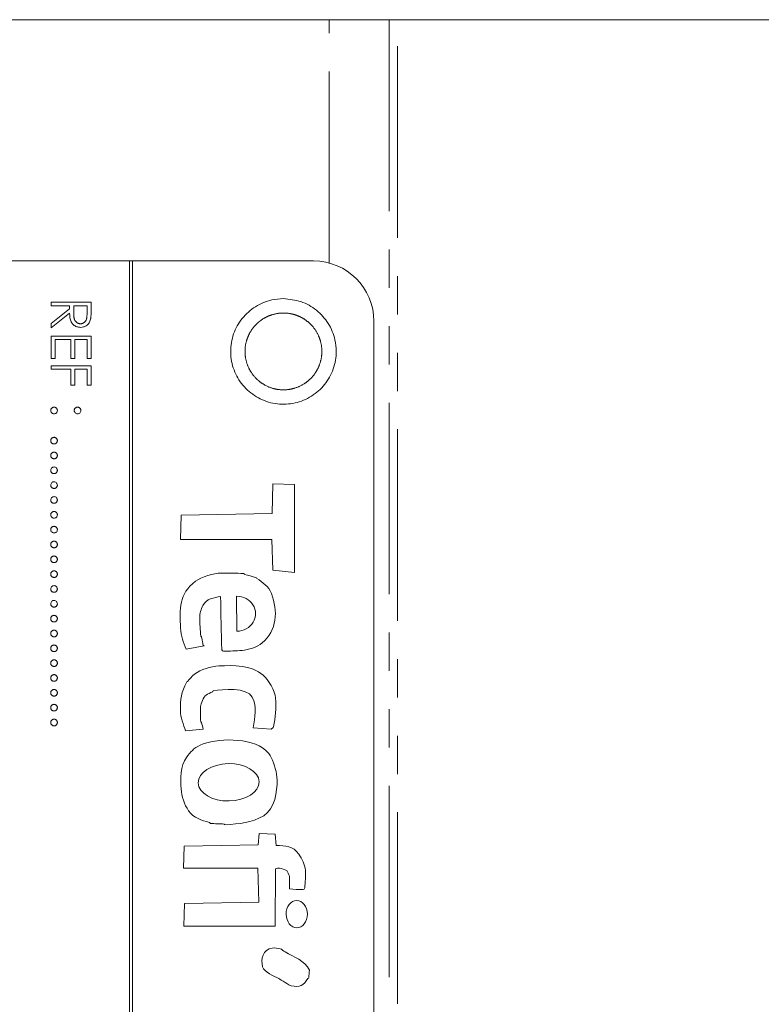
# Model space of a CAD drawing. Header units: millimetres. Extents: x -146 to 986, y -773 to 579.
# Tile 26 of 31: x 36 to 61, y 253 to 285. Entities that reach past the tile are written whole.
import ezdxf

# ---------------------------------------------------------------- set-up
doc = ezdxf.new("R2010")
doc.units = ezdxf.units.MM
doc.linetypes.add('PHANTOM', pattern=[12.7, 6.35, -1.27, 1.27, -1.27, 1.27, -1.27])

msp = doc.modelspace()

# ---------------------------------------------------------------- linework, layer by layer
at = {"color": 7, "linetype": 'Continuous', "lineweight": 15}
for p, q in [((46.173, 285.283), (25.142, 285.283)), ((46.173, 285.283), (48.165, 285.283)), ((48.443, 285.283), (48.165, 285.283)), ((54.831, 285.283), (48.443, 285.283)), ((63.419, 285.283), (54.831, 285.283)), ((39.557, 277.283), (25.657, 277.283)), ((39.557, 277.283), (39.557, 217.283)), ((39.657, 277.283), (39.557, 277.283)), ((45.657, 277.283), (39.657, 277.283)), ((39.657, 217.283), (39.657, 277.283)), ((36.957, 275.913), (38.28, 275.913)), ((36.957, 275.795), (36.957, 275.913)), ((38.28, 275.913), (38.28, 275.649)), ((37.568, 275.795), (36.957, 275.795)), ((36.957, 275.212), (37.568, 275.698)), ((37.568, 275.551), (36.957, 275.065)), ((37.568, 275.698), (37.568, 275.795)), ((37.704, 275.795), (37.702, 275.552)), ((38.145, 275.795), (37.704, 275.795)), ((38.145, 275.547), (38.145, 275.795)), ((47.657, 219.283), (47.657, 275.283)), ((36.957, 275.065), (36.957, 275.212)), ((36.957, 274.794), (38.28, 274.794)), ((36.957, 274.048), (36.957, 274.794)), ((37.093, 274.675), (37.093, 274.048)), ((37.602, 274.675), (37.093, 274.675)), ((37.602, 274.048), (37.602, 274.675)), ((37.737, 274.675), (37.737, 274.048)), ((38.145, 274.675), (37.737, 274.675)), ((38.145, 274.048), (38.145, 274.675)), ((38.28, 274.794), (38.28, 274.048)), ((37.093, 274.048), (36.957, 274.048)), ((37.737, 274.048), (37.602, 274.048)), ((38.28, 274.048), (38.145, 274.048)), ((36.957, 273.81), (38.28, 273.81)), ((36.957, 273.691), (36.957, 273.81)), ((37.602, 273.691), (36.957, 273.691)), ((37.602, 273.166), (37.602, 273.691)), ((37.737, 273.691), (37.737, 273.166)), ((38.145, 273.691), (37.737, 273.691)), ((38.145, 273.166), (38.145, 273.691)), ((38.28, 273.81), (38.28, 273.166)), ((37.737, 273.166), (37.602, 273.166)), ((38.28, 273.166), (38.145, 273.166)), ((44.288, 268.905), (44.306, 269.896)), ((44.306, 269.896), (45.029, 269.876)), ((45.029, 269.876), (45.028, 266.957)), ((41.244, 268.048), (41.263, 268.852)), ((41.263, 268.852), (44.288, 268.905)), ((44.269, 268.048), (41.244, 268.048)), ((44.305, 267.031), (44.269, 268.048)), ((45.028, 266.957), (44.305, 267.031)), ((43.105, 266.165), (43.116, 265.005)), ((42.025, 264.521), (41.437, 264.409)), ((41.996, 261.763), (41.407, 261.705)), ((44.245, 261.757), (43.655, 261.805)), ((43.823, 257.924), (43.847, 258.299)), ((43.847, 258.299), (44.382, 258.277)), ((44.382, 258.277), (44.412, 257.903)), ((41.361, 257.876), (43.823, 257.924)), ((41.34, 257.153), (41.361, 257.876)), ((43.803, 257.148), (41.34, 257.153)), ((43.84, 256.024), (43.803, 257.148)), ((44.393, 257.126), (44.383, 255.225)), ((41.357, 255.225), (41.377, 255.975)), ((41.377, 255.975), (43.84, 256.024)), ((44.383, 255.225), (41.357, 255.225))]:
    msp.add_line(p, q, dxfattribs=at)
at = {"color": 8, "linetype": 'PHANTOM', "lineweight": 0}
for p, q in [((46.173, 277.215), (46.173, 285.283)), ((48.165, 285.283), (48.165, 217.283)), ((48.443, 201.851), (48.443, 285.283))]:
    msp.add_line(p, q, dxfattribs=at)
at = {"color": 7, "linetype": 'Continuous', "lineweight": 15}
msp.add_arc((45.657, 275.283), 2, 0, 90, dxfattribs=at)
msp.add_ellipse((43.111, 265.585), major_axis=(0.622, 0.019), ratio=0.931134, start_param=4.691877, end_param=7.83347, dxfattribs=at)
for centre, major_axis, ratio in [((42.841, 259.996), (-1.007, -0.02), 0.614378), ((45.098, 255.624), (0.004, -0.453), 0.776047)]:
    msp.add_ellipse(centre, major_axis=major_axis, ratio=ratio, dxfattribs=at)
for points, knots in [([(44.657, 276.033), (44.854, 276.014), (45.248, 275.975), (45.771, 275.673), (46.17, 275.229), (46.371, 274.737), (46.429, 274.216), (46.34, 273.692), (46.05, 273.169), (45.603, 272.771), (45.049, 272.543), (44.451, 272.511), (43.876, 272.68), (43.389, 273.029), (43.046, 273.519), (42.921, 273.964), (42.897, 274.417), (42.974, 274.873), (43.265, 275.397), (43.712, 275.793), (44.203, 276.003), (44.528, 276.024), (44.657, 276.033)], [0, 0, 0, 0, 0.05368, 0.107359, 0.16104, 0.21472, 0.25003, 0.30371, 0.357389, 0.411069, 0.464749, 0.518429, 0.572109, 0.625789, 0.67947, 0.733149, 0.74997, 0.803651, 0.85733, 0.91101, 0.96469, 1, 1, 1, 1]), ([(37.926, 275.082), (37.885, 275.086), (37.801, 275.093), (37.69, 275.158), (37.579, 275.307), (37.572, 275.451), (37.568, 275.551)], [0, 0, 0, 0, 0.187122, 0.373962, 0.560903, 1, 1, 1, 1]), ([(37.702, 275.552), (37.702, 275.541), (37.702, 275.519), (37.703, 275.487), (37.705, 275.458), (37.708, 275.431), (37.711, 275.406), (37.715, 275.383), (37.72, 275.363), (37.728, 275.339), (37.74, 275.312), (37.757, 275.284), (37.78, 275.259), (37.805, 275.238), (37.833, 275.221), (37.863, 275.21), (37.894, 275.202), (37.916, 275.201), (37.927, 275.201)], [0, 0, 0, 0, 0.071668, 0.138913, 0.201185, 0.259124, 0.312255, 0.360682, 0.405086, 0.445102, 0.518778, 0.589462, 0.658462, 0.727283, 0.796322, 0.863175, 0.930949, 1, 1, 1, 1]), ([(37.927, 275.201), (37.937, 275.201), (37.958, 275.202), (37.989, 275.21), (38.018, 275.222), (38.046, 275.239), (38.07, 275.259), (38.092, 275.283), (38.109, 275.31), (38.12, 275.335), (38.127, 275.357), (38.132, 275.377), (38.136, 275.399), (38.139, 275.423), (38.142, 275.451), (38.143, 275.48), (38.144, 275.513), (38.145, 275.535), (38.145, 275.547)], [0, 0, 0, 0, 0.0688143, 0.1363648, 0.2040194, 0.2730637, 0.3429133, 0.4109654, 0.4791688, 0.549308, 0.5876516, 0.6306467, 0.6788788, 0.7319343, 0.7911114, 0.8552832, 0.9250859, 0.9999709, 0.9999709, 0.9999709, 0.9999709]), ([(38.28, 275.649), (38.28, 275.631), (38.28, 275.597), (38.279, 275.548), (38.278, 275.504), (38.276, 275.465), (38.273, 275.429), (38.271, 275.398), (38.267, 275.372), (38.264, 275.356), (38.262, 275.349)], [0, 0, 0, 0, 0.176258, 0.338434, 0.484822, 0.617158, 0.734698, 0.837385, 0.926372, 1, 1, 1, 1]), ([(44.489, 275.557), (44.826, 275.557), (44.991, 275.524), (45.222, 275.428), (45.295, 275.389), (45.434, 275.296), (45.499, 275.242), (45.675, 275.066), (45.77, 274.924), (45.897, 274.618), (45.931, 274.451), (45.931, 274.114), (45.898, 273.949), (45.802, 273.718), (45.763, 273.645), (45.67, 273.506), (45.617, 273.441), (45.44, 273.265), (45.298, 273.17), (44.992, 273.043), (44.824, 273.009), (44.492, 273.009), (44.325, 273.042), (44.017, 273.169), (43.876, 273.263), (43.638, 273.5), (43.545, 273.64), (43.417, 273.949), (43.384, 274.114), (43.383, 274.451), (43.417, 274.616), (43.512, 274.847), (43.551, 274.92), (43.644, 275.059), (43.697, 275.124), (43.874, 275.301), (44.016, 275.396), (44.322, 275.523), (44.489, 275.557), (44.826, 275.557)], [-0.0625, -0.0625, 0, 0, 0.0625, 0.0625, 0.09375, 0.09375, 0.125, 0.125, 0.1875, 0.1875, 0.25, 0.25, 0.3125, 0.3125, 0.34375, 0.34375, 0.375, 0.375, 0.4375, 0.4375, 0.5, 0.5, 0.5625, 0.5625, 0.625, 0.625, 0.6875, 0.6875, 0.75, 0.75, 0.8125, 0.8125, 0.84375, 0.84375, 0.875, 0.875, 0.9375, 0.9375, 1, 1, 1.0625, 1.0625]), ([(38.262, 275.349), (38.248, 275.307), (38.221, 275.224), (38.132, 275.137), (38.029, 275.089), (37.961, 275.084), (37.926, 275.082)], [0, 0, 0, 0, 0.2798299, 0.5595045, 0.779622, 1, 1, 1, 1]), ([(36.94, 272.326), (36.941, 272.334), (36.942, 272.348), (36.948, 272.369), (36.958, 272.388), (36.972, 272.405), (36.989, 272.418), (37.008, 272.429), (37.029, 272.435), (37.043, 272.436), (37.051, 272.436)], [0, 0, 0, 0, 0.1277566, 0.2494144, 0.3727965, 0.5001113, 0.6286099, 0.7506434, 0.8737684, 1, 1, 1, 1]), ([(37.051, 272.216), (37.034, 272.218), (37.002, 272.222), (36.966, 272.252), (36.944, 272.288), (36.941, 272.313), (36.94, 272.326)], [0, 0, 0, 0, 0.2794572, 0.5593192, 0.779646, 1, 1, 1, 1]), ([(37.051, 272.436), (37.058, 272.436), (37.073, 272.435), (37.093, 272.429), (37.112, 272.419), (37.129, 272.405), (37.143, 272.388), (37.154, 272.369), (37.16, 272.348), (37.16, 272.334), (37.161, 272.326)], [0, 0, 0, 0, 0.129097, 0.252046, 0.373905, 0.501038, 0.628171, 0.751376, 0.872426, 1, 1, 1, 1]), ([(37.161, 272.326), (37.159, 272.31), (37.155, 272.277), (37.125, 272.242), (37.089, 272.219), (37.063, 272.217), (37.051, 272.216)], [0, 0, 0, 0, 0.279682, 0.559256, 0.779494, 1, 1, 1, 1]), ([(37.721, 272.326), (37.721, 272.334), (37.722, 272.348), (37.728, 272.369), (37.738, 272.388), (37.752, 272.405), (37.769, 272.419), (37.788, 272.429), (37.809, 272.435), (37.823, 272.436), (37.831, 272.436)], [0, 0, 0, 0, 0.127574, 0.248624, 0.371829, 0.498962, 0.626095, 0.747954, 0.870903, 1, 1, 1, 1]), ([(37.831, 272.216), (37.814, 272.218), (37.782, 272.221), (37.746, 272.252), (37.724, 272.288), (37.722, 272.313), (37.721, 272.326)], [0, 0, 0, 0, 0.279506, 0.559315, 0.77944, 1, 1, 1, 1]), ([(37.831, 272.436), (37.838, 272.436), (37.852, 272.435), (37.873, 272.429), (37.892, 272.419), (37.909, 272.404), (37.923, 272.388), (37.933, 272.369), (37.94, 272.348), (37.941, 272.334), (37.941, 272.326)], [0, 0, 0, 0, 0.126257, 0.249407, 0.371465, 0.498805, 0.627129, 0.750535, 0.872218, 1, 1, 1, 1]), ([(37.941, 272.326), (37.939, 272.31), (37.935, 272.277), (37.905, 272.242), (37.869, 272.219), (37.844, 272.217), (37.831, 272.216)], [0, 0, 0, 0, 0.279682, 0.559256, 0.779494, 1, 1, 1, 1]), ([(36.94, 271.325), (36.941, 271.333), (36.942, 271.347), (36.948, 271.368), (36.958, 271.387), (36.972, 271.404), (36.989, 271.418), (37.008, 271.428), (37.029, 271.434), (37.043, 271.435), (37.051, 271.436)], [0, 0, 0, 0, 0.1277566, 0.2494144, 0.3727965, 0.5001113, 0.6286099, 0.7506434, 0.8737684, 1, 1, 1, 1]), ([(37.051, 271.215), (37.043, 271.216), (37.029, 271.217), (37.008, 271.222), (36.989, 271.233), (36.972, 271.247), (36.958, 271.264), (36.948, 271.283), (36.942, 271.304), (36.941, 271.318), (36.94, 271.325)], [0, 0, 0, 0, 0.126178, 0.248821, 0.37154, 0.499984, 0.627244, 0.749226, 0.872298, 1, 1, 1, 1]), ([(37.051, 271.436), (37.058, 271.435), (37.073, 271.435), (37.093, 271.428), (37.112, 271.418), (37.129, 271.404), (37.143, 271.387), (37.154, 271.368), (37.16, 271.347), (37.16, 271.333), (37.161, 271.325)], [0, 0, 0, 0, 0.129097, 0.252046, 0.373905, 0.501038, 0.628171, 0.751376, 0.872426, 1, 1, 1, 1]), ([(37.161, 271.325), (37.16, 271.318), (37.16, 271.304), (37.154, 271.283), (37.143, 271.264), (37.129, 271.247), (37.112, 271.233), (37.094, 271.222), (37.073, 271.217), (37.058, 271.216), (37.051, 271.215)], [0, 0, 0, 0, 0.127519, 0.249986, 0.371792, 0.49887, 0.625948, 0.748492, 0.870959, 1, 1, 1, 1]), ([(36.94, 270.834), (36.941, 270.841), (36.942, 270.855), (36.948, 270.876), (36.958, 270.895), (36.972, 270.912), (36.989, 270.926), (37.008, 270.936), (37.029, 270.943), (37.043, 270.943), (37.051, 270.944)], [0, 0, 0, 0, 0.1277566, 0.2494144, 0.3727965, 0.5001113, 0.6286099, 0.7506434, 0.8737684, 1, 1, 1, 1]), ([(37.051, 270.723), (37.043, 270.724), (37.029, 270.725), (37.008, 270.73), (36.989, 270.741), (36.972, 270.755), (36.958, 270.772), (36.948, 270.791), (36.942, 270.812), (36.941, 270.826), (36.94, 270.834)], [0, 0, 0, 0, 0.126178, 0.248821, 0.37154, 0.499984, 0.627244, 0.749226, 0.872298, 1, 1, 1, 1]), ([(37.051, 270.944), (37.058, 270.943), (37.073, 270.943), (37.093, 270.936), (37.112, 270.926), (37.129, 270.912), (37.143, 270.895), (37.154, 270.876), (37.16, 270.855), (37.16, 270.841), (37.161, 270.834)], [0, 0, 0, 0, 0.129097, 0.252046, 0.373905, 0.501038, 0.628171, 0.751376, 0.872426, 1, 1, 1, 1]), ([(37.161, 270.834), (37.16, 270.826), (37.16, 270.812), (37.154, 270.791), (37.143, 270.772), (37.129, 270.755), (37.112, 270.741), (37.094, 270.731), (37.073, 270.725), (37.058, 270.724), (37.051, 270.723)], [0, 0, 0, 0, 0.127519, 0.249986, 0.371792, 0.49887, 0.625948, 0.748492, 0.870959, 1, 1, 1, 1]), ([(36.94, 270.342), (36.942, 270.358), (36.946, 270.39), (36.976, 270.426), (37.012, 270.448), (37.038, 270.451), (37.051, 270.452)], [0, 0, 0, 0, 0.279664, 0.559193, 0.779595, 1, 1, 1, 1]), ([(37.051, 270.232), (37.043, 270.232), (37.029, 270.233), (37.008, 270.239), (36.989, 270.25), (36.972, 270.263), (36.958, 270.28), (36.948, 270.299), (36.942, 270.32), (36.941, 270.334), (36.94, 270.342)], [0, 0, 0, 0, 0.126178, 0.248821, 0.37154, 0.499984, 0.627244, 0.749226, 0.872298, 1, 1, 1, 1]), ([(37.051, 270.452), (37.067, 270.45), (37.099, 270.446), (37.135, 270.416), (37.157, 270.38), (37.16, 270.355), (37.161, 270.342)], [0, 0, 0, 0, 0.279565, 0.559229, 0.779542, 1, 1, 1, 1]), ([(37.161, 270.342), (37.16, 270.334), (37.16, 270.32), (37.154, 270.299), (37.143, 270.28), (37.129, 270.263), (37.112, 270.249), (37.094, 270.239), (37.073, 270.233), (37.058, 270.232), (37.051, 270.232)], [0, 0, 0, 0, 0.127519, 0.249986, 0.371792, 0.49887, 0.625948, 0.748492, 0.870959, 1, 1, 1, 1]), ([(36.94, 269.85), (36.942, 269.866), (36.946, 269.899), (36.976, 269.934), (37.012, 269.957), (37.038, 269.959), (37.051, 269.96)], [0, 0, 0, 0, 0.279664, 0.559193, 0.779595, 1, 1, 1, 1]), ([(37.051, 269.74), (37.043, 269.74), (37.029, 269.741), (37.008, 269.747), (36.989, 269.758), (36.972, 269.771), (36.958, 269.788), (36.948, 269.807), (36.942, 269.828), (36.941, 269.843), (36.94, 269.85)], [0, 0, 0, 0, 0.1261777, 0.2488206, 0.37154, 0.4999837, 0.6272442, 0.7492255, 0.872298, 0.9999407, 0.9999407, 0.9999407, 0.9999407]), ([(37.051, 269.96), (37.067, 269.958), (37.099, 269.954), (37.135, 269.924), (37.157, 269.888), (37.16, 269.863), (37.161, 269.85)], [0, 0, 0, 0, 0.279565, 0.559229, 0.779542, 1, 1, 1, 1]), ([(37.161, 269.85), (37.16, 269.843), (37.16, 269.828), (37.154, 269.807), (37.143, 269.788), (37.129, 269.772), (37.112, 269.758), (37.094, 269.747), (37.073, 269.741), (37.058, 269.74), (37.051, 269.74)], [0.0000593, 0.0000593, 0.0000593, 0.0000593, 0.1275189, 0.2499859, 0.3717924, 0.4988704, 0.6259484, 0.7484917, 0.8709588, 1, 1, 1, 1]), ([(36.94, 269.358), (36.942, 269.374), (36.946, 269.407), (36.976, 269.443), (37.012, 269.465), (37.038, 269.467), (37.051, 269.468)], [0, 0, 0, 0, 0.279656, 0.559177, 0.779572, 1, 1, 1, 1]), ([(37.051, 269.248), (37.043, 269.248), (37.029, 269.249), (37.008, 269.255), (36.989, 269.266), (36.972, 269.28), (36.958, 269.296), (36.948, 269.315), (36.942, 269.336), (36.941, 269.351), (36.94, 269.358)], [0, 0, 0, 0, 0.1261777, 0.2488206, 0.37154, 0.4999837, 0.6272442, 0.7492255, 0.872298, 0.9999183, 0.9999183, 0.9999183, 0.9999183]), ([(37.051, 269.468), (37.067, 269.466), (37.099, 269.462), (37.135, 269.433), (37.157, 269.396), (37.16, 269.371), (37.161, 269.358)], [0, 0, 0, 0, 0.279591, 0.559245, 0.77955, 1, 1, 1, 1]), ([(37.161, 269.358), (37.16, 269.351), (37.16, 269.336), (37.154, 269.315), (37.143, 269.296), (37.129, 269.28), (37.112, 269.266), (37.094, 269.255), (37.073, 269.249), (37.058, 269.248), (37.051, 269.248)], [0.0000817, 0.0000817, 0.0000817, 0.0000817, 0.1275189, 0.2499859, 0.3717924, 0.4988704, 0.6259484, 0.7484917, 0.8709588, 1, 1, 1, 1]), ([(36.94, 268.866), (36.941, 268.874), (36.942, 268.888), (36.948, 268.909), (36.958, 268.928), (36.972, 268.945), (36.989, 268.959), (37.008, 268.969), (37.029, 268.975), (37.043, 268.976), (37.051, 268.976)], [0.0000673, 0.0000673, 0.0000673, 0.0000673, 0.1277566, 0.2494144, 0.3727965, 0.5001113, 0.6286099, 0.7506434, 0.8737684, 1, 1, 1, 1]), ([(37.051, 268.756), (37.034, 268.758), (37.002, 268.762), (36.966, 268.792), (36.944, 268.828), (36.941, 268.853), (36.94, 268.866)], [0, 0, 0, 0, 0.2794836, 0.5593354, 0.7796541, 1, 1, 1, 1]), ([(37.051, 268.976), (37.058, 268.976), (37.073, 268.975), (37.093, 268.969), (37.112, 268.959), (37.129, 268.945), (37.143, 268.928), (37.154, 268.909), (37.16, 268.888), (37.16, 268.874), (37.161, 268.866)], [0, 0, 0, 0, 0.129097, 0.252046, 0.373905, 0.5010378, 0.6281707, 0.7513765, 0.872426, 0.9999327, 0.9999327, 0.9999327, 0.9999327]), ([(37.161, 268.866), (37.159, 268.85), (37.155, 268.817), (37.125, 268.782), (37.089, 268.759), (37.063, 268.757), (37.051, 268.756)], [0, 0, 0, 0, 0.2796741, 0.5592407, 0.7794724, 1, 1, 1, 1]), ([(36.94, 268.374), (36.941, 268.382), (36.942, 268.396), (36.948, 268.417), (36.958, 268.436), (36.972, 268.453), (36.989, 268.467), (37.008, 268.477), (37.029, 268.483), (37.043, 268.484), (37.051, 268.485)], [0, 0, 0, 0, 0.1277566, 0.2494144, 0.3727965, 0.5001113, 0.6286099, 0.7506434, 0.8737684, 1, 1, 1, 1]), ([(37.051, 268.264), (37.034, 268.266), (37.002, 268.27), (36.966, 268.3), (36.944, 268.336), (36.941, 268.362), (36.94, 268.374)], [0, 0, 0, 0, 0.2794572, 0.5593192, 0.779646, 1, 1, 1, 1]), ([(37.051, 268.485), (37.058, 268.484), (37.073, 268.483), (37.093, 268.477), (37.112, 268.467), (37.129, 268.453), (37.143, 268.436), (37.154, 268.417), (37.16, 268.396), (37.16, 268.382), (37.161, 268.374)], [0, 0, 0, 0, 0.129097, 0.252046, 0.373905, 0.501038, 0.628171, 0.751376, 0.872426, 1, 1, 1, 1]), ([(37.161, 268.374), (37.159, 268.358), (37.155, 268.325), (37.125, 268.29), (37.089, 268.267), (37.063, 268.265), (37.051, 268.264)], [0, 0, 0, 0, 0.279682, 0.559256, 0.779494, 1, 1, 1, 1]), ([(36.94, 267.883), (36.941, 267.89), (36.942, 267.904), (36.948, 267.925), (36.958, 267.944), (36.972, 267.961), (36.989, 267.975), (37.008, 267.985), (37.029, 267.992), (37.043, 267.992), (37.051, 267.993)], [0, 0, 0, 0, 0.1277566, 0.2494144, 0.3727965, 0.5001113, 0.6286099, 0.7506434, 0.8737684, 1, 1, 1, 1]), ([(37.051, 267.772), (37.043, 267.773), (37.029, 267.774), (37.008, 267.779), (36.989, 267.79), (36.972, 267.804), (36.958, 267.821), (36.948, 267.84), (36.942, 267.861), (36.941, 267.875), (36.94, 267.883)], [0, 0, 0, 0, 0.126178, 0.248821, 0.37154, 0.499984, 0.627244, 0.749226, 0.872298, 1, 1, 1, 1]), ([(37.051, 267.993), (37.058, 267.992), (37.073, 267.992), (37.093, 267.985), (37.112, 267.975), (37.129, 267.961), (37.143, 267.944), (37.154, 267.925), (37.16, 267.904), (37.16, 267.89), (37.161, 267.883)], [0, 0, 0, 0, 0.129097, 0.252046, 0.373905, 0.501038, 0.628171, 0.751376, 0.872426, 1, 1, 1, 1]), ([(37.161, 267.883), (37.16, 267.875), (37.16, 267.861), (37.154, 267.84), (37.143, 267.821), (37.129, 267.804), (37.112, 267.79), (37.094, 267.779), (37.073, 267.774), (37.058, 267.773), (37.051, 267.772)], [0, 0, 0, 0, 0.127519, 0.249986, 0.371792, 0.49887, 0.625948, 0.748492, 0.870959, 1, 1, 1, 1]), ([(36.94, 267.391), (36.941, 267.398), (36.942, 267.412), (36.948, 267.433), (36.958, 267.452), (36.972, 267.469), (36.989, 267.483), (37.008, 267.493), (37.029, 267.5), (37.043, 267.5), (37.051, 267.501)], [0, 0, 0, 0, 0.1277566, 0.2494144, 0.3727965, 0.5001113, 0.6286099, 0.7506434, 0.8737684, 1, 1, 1, 1]), ([(37.051, 267.28), (37.043, 267.281), (37.029, 267.282), (37.008, 267.288), (36.989, 267.298), (36.972, 267.312), (36.958, 267.329), (36.948, 267.348), (36.942, 267.369), (36.941, 267.383), (36.94, 267.391)], [0, 0, 0, 0, 0.126178, 0.248821, 0.37154, 0.499984, 0.627244, 0.749226, 0.872298, 1, 1, 1, 1]), ([(37.051, 267.501), (37.058, 267.5), (37.073, 267.5), (37.093, 267.493), (37.112, 267.483), (37.129, 267.469), (37.143, 267.452), (37.154, 267.433), (37.16, 267.412), (37.16, 267.398), (37.161, 267.391)], [0, 0, 0, 0, 0.129097, 0.252046, 0.373905, 0.501038, 0.628171, 0.751376, 0.872426, 1, 1, 1, 1]), ([(37.161, 267.391), (37.16, 267.383), (37.16, 267.369), (37.154, 267.348), (37.143, 267.329), (37.129, 267.312), (37.112, 267.298), (37.094, 267.288), (37.073, 267.282), (37.058, 267.281), (37.051, 267.28)], [0, 0, 0, 0, 0.127519, 0.249986, 0.371792, 0.49887, 0.625948, 0.748492, 0.870959, 1, 1, 1, 1]), ([(36.94, 266.899), (36.941, 266.906), (36.942, 266.921), (36.948, 266.941), (36.958, 266.96), (36.972, 266.977), (36.989, 266.991), (37.008, 267.002), (37.029, 267.008), (37.043, 267.009), (37.051, 267.009)], [0, 0, 0, 0, 0.1277566, 0.2494144, 0.3727965, 0.5001113, 0.6286099, 0.7506434, 0.8737684, 1, 1, 1, 1]), ([(37.051, 266.789), (37.043, 266.789), (37.029, 266.79), (37.008, 266.796), (36.989, 266.807), (36.972, 266.82), (36.958, 266.837), (36.948, 266.856), (36.942, 266.877), (36.941, 266.891), (36.94, 266.899)], [0, 0, 0, 0, 0.126178, 0.248821, 0.37154, 0.499984, 0.627244, 0.749226, 0.872298, 1, 1, 1, 1]), ([(37.051, 267.009), (37.058, 267.009), (37.073, 267.008), (37.093, 267.002), (37.112, 266.991), (37.129, 266.977), (37.143, 266.96), (37.154, 266.941), (37.16, 266.921), (37.16, 266.906), (37.161, 266.899)], [0, 0, 0, 0, 0.129097, 0.252046, 0.373905, 0.501038, 0.628171, 0.751376, 0.872426, 1, 1, 1, 1]), ([(37.161, 266.899), (37.16, 266.891), (37.16, 266.877), (37.154, 266.856), (37.143, 266.837), (37.129, 266.82), (37.112, 266.807), (37.094, 266.796), (37.073, 266.79), (37.058, 266.789), (37.051, 266.789)], [0, 0, 0, 0, 0.127519, 0.249986, 0.371792, 0.49887, 0.625948, 0.748492, 0.870959, 1, 1, 1, 1]), ([(41.437, 264.409), (41.342, 264.626), (41.252, 264.864), (41.243, 265.103), (41.218, 265.745), (41.19, 266.242), (41.738, 266.661), (41.927, 266.805), (42.356, 266.934), (42.592, 266.936), (42.842, 266.938), (43.093, 266.931), (43.342, 266.916), (43.355, 266.915), (43.357, 266.893), (43.369, 266.889), (43.493, 266.849), (43.621, 266.825), (43.745, 266.785), (43.757, 266.782), (43.761, 266.766), (43.772, 266.759), (43.976, 266.618), (44.163, 266.501), (44.258, 266.255), (44.479, 265.682), (44.45, 265.025), (43.951, 264.619), (43.774, 264.474), (43.51, 264.389), (43.284, 264.372), (43.08, 264.356), (42.874, 264.341), (42.669, 264.34), (42.644, 264.339), (42.616, 264.367), (42.615, 264.393), (42.592, 264.981), (42.587, 265.57), (42.572, 266.159)], [0, 0, 0, 0, 1, 1, 1, 2, 2, 2, 3, 3, 3, 4, 4, 4, 5, 5, 5, 6, 6, 6, 7, 7, 7, 8, 8, 8, 9, 9, 9, 10, 10, 10, 11, 11, 11, 12, 12, 12, 13, 13, 13, 13]), ([(36.94, 266.407), (36.942, 266.423), (36.946, 266.456), (36.976, 266.491), (37.012, 266.514), (37.038, 266.516), (37.051, 266.517)], [0, 0, 0, 0, 0.279664, 0.559193, 0.779595, 1, 1, 1, 1]), ([(37.051, 266.297), (37.043, 266.297), (37.029, 266.298), (37.008, 266.304), (36.989, 266.315), (36.972, 266.328), (36.958, 266.345), (36.948, 266.364), (36.942, 266.385), (36.941, 266.4), (36.94, 266.407)], [0, 0, 0, 0, 0.126178, 0.248821, 0.37154, 0.499984, 0.627244, 0.749226, 0.872298, 1, 1, 1, 1]), ([(37.051, 266.517), (37.067, 266.515), (37.099, 266.511), (37.135, 266.481), (37.157, 266.445), (37.16, 266.42), (37.161, 266.407)], [0, 0, 0, 0, 0.279565, 0.559229, 0.779542, 1, 1, 1, 1]), ([(37.161, 266.407), (37.16, 266.4), (37.16, 266.385), (37.154, 266.364), (37.143, 266.345), (37.129, 266.329), (37.112, 266.315), (37.094, 266.304), (37.073, 266.298), (37.058, 266.297), (37.051, 266.297)], [0, 0, 0, 0, 0.127519, 0.249986, 0.371792, 0.49887, 0.625948, 0.748492, 0.870959, 1, 1, 1, 1]), ([(42.572, 266.159), (42.359, 266.119), (42.097, 266.086), (41.986, 265.86), (41.925, 265.735), (41.881, 265.596), (41.883, 265.457), (41.884, 265.252), (41.896, 265.046), (41.915, 264.842), (41.916, 264.829), (41.938, 264.827), (41.942, 264.815), (42.029, 264.508), (41.929, 264.615), (42.025, 264.521)], [0, 0, 0, 0, 1, 1, 1, 2, 2, 2, 3, 3, 3, 4, 4, 4, 5, 5, 5, 5]), ([(36.94, 265.915), (36.942, 265.931), (36.946, 265.964), (36.976, 266), (37.012, 266.022), (37.038, 266.024), (37.051, 266.025)], [0, 0, 0, 0, 0.279656, 0.559177, 0.779572, 1, 1, 1, 1]), ([(37.051, 265.805), (37.043, 265.805), (37.029, 265.806), (37.008, 265.812), (36.989, 265.823), (36.972, 265.837), (36.958, 265.854), (36.948, 265.872), (36.942, 265.893), (36.941, 265.908), (36.94, 265.915)], [0, 0, 0, 0, 0.1261777, 0.2488206, 0.37154, 0.4999837, 0.6272442, 0.7492255, 0.872298, 0.9999328, 0.9999328, 0.9999328, 0.9999328]), ([(37.051, 266.025), (37.067, 266.023), (37.099, 266.02), (37.135, 265.99), (37.157, 265.953), (37.16, 265.928), (37.161, 265.915)], [0, 0, 0, 0, 0.279591, 0.559245, 0.77955, 1, 1, 1, 1]), ([(37.161, 265.915), (37.16, 265.908), (37.16, 265.893), (37.154, 265.872), (37.143, 265.854), (37.129, 265.837), (37.112, 265.823), (37.094, 265.812), (37.073, 265.806), (37.058, 265.805), (37.051, 265.805)], [0.0000671, 0.0000671, 0.0000671, 0.0000671, 0.1275189, 0.2499859, 0.3717924, 0.4988704, 0.6259484, 0.7484917, 0.8709588, 1, 1, 1, 1]), ([(36.94, 265.423), (36.941, 265.431), (36.942, 265.445), (36.948, 265.466), (36.958, 265.485), (36.972, 265.502), (36.989, 265.516), (37.008, 265.526), (37.029, 265.532), (37.043, 265.533), (37.051, 265.533)], [0, 0, 0, 0, 0.1277566, 0.2494144, 0.3727965, 0.5001113, 0.6286099, 0.7506434, 0.8737684, 1, 1, 1, 1]), ([(37.051, 265.533), (37.058, 265.533), (37.073, 265.532), (37.093, 265.526), (37.112, 265.516), (37.129, 265.502), (37.143, 265.485), (37.154, 265.466), (37.16, 265.445), (37.16, 265.431), (37.161, 265.423)], [0, 0, 0, 0, 0.129097, 0.252046, 0.373905, 0.501038, 0.628171, 0.751376, 0.872426, 1, 1, 1, 1]), ([(37.051, 265.313), (37.043, 265.313), (37.029, 265.314), (37.008, 265.32), (36.989, 265.331), (36.972, 265.345), (36.958, 265.362), (36.948, 265.381), (36.942, 265.401), (36.941, 265.416), (36.94, 265.423)], [0, 0, 0, 0, 0.126178, 0.248821, 0.37154, 0.499984, 0.627244, 0.749226, 0.872298, 1, 1, 1, 1]), ([(37.161, 265.423), (37.16, 265.416), (37.16, 265.401), (37.154, 265.381), (37.143, 265.362), (37.129, 265.345), (37.112, 265.331), (37.094, 265.32), (37.073, 265.314), (37.058, 265.313), (37.051, 265.313)], [0, 0, 0, 0, 0.127519, 0.249986, 0.371792, 0.49887, 0.625948, 0.748492, 0.870959, 1, 1, 1, 1]), ([(36.94, 264.931), (36.941, 264.939), (36.942, 264.953), (36.948, 264.974), (36.958, 264.993), (36.972, 265.01), (36.989, 265.024), (37.008, 265.034), (37.029, 265.04), (37.043, 265.041), (37.051, 265.042)], [0, 0, 0, 0, 0.1277566, 0.2494144, 0.3727965, 0.5001113, 0.6286099, 0.7506434, 0.8737684, 1, 1, 1, 1]), ([(37.051, 264.821), (37.043, 264.822), (37.029, 264.822), (37.008, 264.828), (36.989, 264.839), (36.972, 264.853), (36.958, 264.87), (36.948, 264.889), (36.942, 264.91), (36.941, 264.924), (36.94, 264.931)], [0, 0, 0, 0, 0.126178, 0.248821, 0.37154, 0.499984, 0.627244, 0.749226, 0.872298, 1, 1, 1, 1]), ([(37.051, 265.042), (37.058, 265.041), (37.073, 265.04), (37.093, 265.034), (37.112, 265.024), (37.129, 265.01), (37.143, 264.993), (37.154, 264.974), (37.16, 264.953), (37.16, 264.939), (37.161, 264.931)], [0, 0, 0, 0, 0.129097, 0.252046, 0.373905, 0.501038, 0.628171, 0.751376, 0.872426, 1, 1, 1, 1]), ([(37.161, 264.931), (37.16, 264.924), (37.16, 264.91), (37.154, 264.889), (37.143, 264.87), (37.129, 264.853), (37.112, 264.839), (37.094, 264.828), (37.073, 264.822), (37.058, 264.822), (37.051, 264.821)], [0, 0, 0, 0, 0.127519, 0.249986, 0.371792, 0.49887, 0.625948, 0.748492, 0.870959, 1, 1, 1, 1]), ([(36.94, 264.44), (36.941, 264.447), (36.942, 264.461), (36.948, 264.482), (36.958, 264.501), (36.972, 264.518), (36.989, 264.532), (37.008, 264.542), (37.029, 264.549), (37.043, 264.549), (37.051, 264.55)], [0, 0, 0, 0, 0.1277566, 0.2494144, 0.3727965, 0.5001113, 0.6286099, 0.7506434, 0.8737684, 1, 1, 1, 1]), ([(37.051, 264.55), (37.058, 264.549), (37.073, 264.549), (37.093, 264.542), (37.112, 264.532), (37.129, 264.518), (37.143, 264.501), (37.154, 264.482), (37.16, 264.461), (37.16, 264.447), (37.161, 264.44)], [0, 0, 0, 0, 0.129097, 0.252046, 0.373905, 0.501038, 0.628171, 0.751376, 0.872426, 1, 1, 1, 1]), ([(37.051, 264.329), (37.043, 264.33), (37.029, 264.331), (37.008, 264.336), (36.989, 264.347), (36.972, 264.361), (36.958, 264.378), (36.948, 264.397), (36.942, 264.418), (36.941, 264.432), (36.94, 264.44)], [0, 0, 0, 0, 0.126178, 0.248821, 0.37154, 0.499984, 0.627244, 0.749226, 0.872298, 1, 1, 1, 1]), ([(37.161, 264.44), (37.16, 264.432), (37.16, 264.418), (37.154, 264.397), (37.143, 264.378), (37.129, 264.361), (37.112, 264.347), (37.094, 264.336), (37.073, 264.331), (37.058, 264.33), (37.051, 264.329)], [0, 0, 0, 0, 0.127519, 0.249986, 0.371792, 0.49887, 0.625948, 0.748492, 0.870959, 1, 1, 1, 1]), ([(36.94, 263.948), (36.941, 263.955), (36.942, 263.969), (36.948, 263.99), (36.958, 264.009), (36.972, 264.026), (36.989, 264.04), (37.008, 264.05), (37.029, 264.057), (37.043, 264.058), (37.051, 264.058)], [0, 0, 0, 0, 0.1277566, 0.2494144, 0.3727965, 0.5001113, 0.6286099, 0.7506434, 0.8737684, 1, 1, 1, 1]), ([(37.051, 263.837), (37.043, 263.838), (37.029, 263.839), (37.008, 263.845), (36.989, 263.855), (36.972, 263.869), (36.958, 263.886), (36.948, 263.905), (36.942, 263.926), (36.941, 263.94), (36.94, 263.948)], [0, 0, 0, 0, 0.126178, 0.248821, 0.37154, 0.499984, 0.627244, 0.749226, 0.872298, 1, 1, 1, 1]), ([(37.051, 264.058), (37.058, 264.058), (37.073, 264.057), (37.093, 264.05), (37.112, 264.04), (37.129, 264.026), (37.143, 264.009), (37.154, 263.99), (37.16, 263.969), (37.16, 263.955), (37.161, 263.948)], [0, 0, 0, 0, 0.129097, 0.252046, 0.373905, 0.501038, 0.628171, 0.751376, 0.872426, 1, 1, 1, 1]), ([(37.161, 263.948), (37.16, 263.94), (37.16, 263.926), (37.154, 263.905), (37.143, 263.886), (37.129, 263.869), (37.112, 263.855), (37.094, 263.845), (37.073, 263.839), (37.058, 263.838), (37.051, 263.837)], [0, 0, 0, 0, 0.127519, 0.249986, 0.371792, 0.49887, 0.625948, 0.748492, 0.870959, 1, 1, 1, 1]), ([(41.407, 261.705), (41.346, 261.896), (41.242, 262.158), (41.241, 262.373), (41.237, 262.75), (41.271, 262.997), (41.446, 263.311), (41.453, 263.322), (41.464, 263.329), (41.473, 263.338), (41.553, 263.419), (41.62, 263.515), (41.712, 263.581), (41.923, 263.736), (42.248, 263.846), (42.512, 263.856), (43.014, 263.876), (43.581, 263.898), (43.988, 263.548), (44.149, 263.41), (44.388, 263.01), (44.396, 262.802), (44.41, 262.425), (44.402, 262.162), (44.324, 261.838), (44.315, 261.801), (44.271, 261.784), (44.245, 261.757)], [0, 0, 0, 0, 1, 1, 1, 2, 2, 2, 3, 3, 3, 4, 4, 4, 5, 5, 5, 6, 6, 6, 7, 7, 7, 8, 8, 8, 9, 9, 9, 9]), ([(36.94, 263.456), (36.941, 263.463), (36.942, 263.478), (36.948, 263.498), (36.958, 263.517), (36.972, 263.534), (36.989, 263.548), (37.008, 263.559), (37.029, 263.565), (37.043, 263.566), (37.051, 263.566)], [0, 0, 0, 0, 0.1277566, 0.2494144, 0.3727965, 0.5001113, 0.6286099, 0.7506434, 0.8737684, 1, 1, 1, 1]), ([(37.051, 263.566), (37.058, 263.566), (37.073, 263.565), (37.093, 263.559), (37.112, 263.548), (37.129, 263.534), (37.143, 263.517), (37.154, 263.498), (37.16, 263.478), (37.16, 263.463), (37.161, 263.456)], [0, 0, 0, 0, 0.129097, 0.252046, 0.373905, 0.501038, 0.628171, 0.751376, 0.872426, 1, 1, 1, 1]), ([(37.051, 263.346), (37.043, 263.346), (37.029, 263.347), (37.008, 263.353), (36.989, 263.364), (36.972, 263.377), (36.958, 263.394), (36.948, 263.413), (36.942, 263.434), (36.941, 263.448), (36.94, 263.456)], [0, 0, 0, 0, 0.126178, 0.248821, 0.37154, 0.499984, 0.627244, 0.749226, 0.872298, 1, 1, 1, 1]), ([(37.161, 263.456), (37.16, 263.448), (37.16, 263.434), (37.154, 263.413), (37.143, 263.394), (37.129, 263.377), (37.112, 263.364), (37.094, 263.353), (37.073, 263.347), (37.058, 263.346), (37.051, 263.346)], [0, 0, 0, 0, 0.127519, 0.249986, 0.371792, 0.49887, 0.625948, 0.748492, 0.870959, 1, 1, 1, 1]), ([(43.655, 261.805), (43.707, 262.171), (43.789, 262.491), (43.619, 262.822), (43.451, 263.151), (42.632, 263.087), (42.332, 263.025), (42.32, 263.022), (42.317, 263.004), (42.306, 262.998), (42.236, 262.958), (42.157, 262.936), (42.093, 262.889), (42.008, 262.826), (41.915, 262.609), (41.909, 262.512), (41.897, 262.343), (41.903, 262.173), (41.913, 262.004), (41.914, 261.991), (41.936, 261.989), (41.94, 261.977), (41.964, 261.908), (41.977, 261.835), (41.996, 261.763)], [0, 0, 0, 0, 1, 1, 1, 2, 2, 2, 3, 3, 3, 4, 4, 4, 5, 5, 5, 6, 6, 6, 7, 7, 7, 8, 8, 8, 8]), ([(36.94, 262.964), (36.941, 262.971), (36.942, 262.986), (36.948, 263.006), (36.958, 263.026), (36.972, 263.042), (36.989, 263.056), (37.008, 263.067), (37.029, 263.073), (37.043, 263.074), (37.051, 263.074)], [0, 0, 0, 0, 0.1277566, 0.2494144, 0.3727965, 0.5001113, 0.6286099, 0.7506434, 0.8737684, 1, 1, 1, 1]), ([(37.051, 262.854), (37.043, 262.854), (37.029, 262.855), (37.008, 262.861), (36.989, 262.872), (36.972, 262.885), (36.958, 262.902), (36.948, 262.921), (36.942, 262.942), (36.941, 262.957), (36.94, 262.964)], [0, 0, 0, 0, 0.126178, 0.248821, 0.37154, 0.499984, 0.627244, 0.749226, 0.872298, 1, 1, 1, 1]), ([(37.051, 263.074), (37.058, 263.074), (37.073, 263.073), (37.093, 263.067), (37.112, 263.056), (37.129, 263.042), (37.143, 263.026), (37.154, 263.007), (37.16, 262.986), (37.16, 262.971), (37.161, 262.964)], [0, 0, 0, 0, 0.129097, 0.252046, 0.373905, 0.501038, 0.628171, 0.751376, 0.872426, 1, 1, 1, 1]), ([(37.161, 262.964), (37.16, 262.957), (37.16, 262.942), (37.154, 262.921), (37.143, 262.902), (37.129, 262.886), (37.112, 262.872), (37.094, 262.861), (37.073, 262.855), (37.058, 262.854), (37.051, 262.854)], [0, 0, 0, 0, 0.127519, 0.249986, 0.371792, 0.49887, 0.625948, 0.748492, 0.870959, 1, 1, 1, 1]), ([(36.94, 262.472), (36.941, 262.479), (36.942, 262.494), (36.948, 262.515), (36.958, 262.534), (36.972, 262.551), (36.989, 262.564), (37.008, 262.575), (37.029, 262.581), (37.043, 262.582), (37.051, 262.582)], [0, 0, 0, 0, 0.1277566, 0.2494144, 0.3727965, 0.5001113, 0.6286099, 0.7506434, 0.8737684, 1, 1, 1, 1]), ([(37.051, 262.582), (37.058, 262.582), (37.073, 262.581), (37.093, 262.575), (37.112, 262.564), (37.129, 262.55), (37.143, 262.534), (37.154, 262.515), (37.16, 262.494), (37.16, 262.479), (37.161, 262.472)], [0, 0, 0, 0, 0.129097, 0.252046, 0.373905, 0.501038, 0.628171, 0.751376, 0.872426, 1, 1, 1, 1]), ([(37.051, 262.362), (37.043, 262.362), (37.029, 262.363), (37.008, 262.369), (36.989, 262.38), (36.972, 262.394), (36.958, 262.411), (36.948, 262.429), (36.942, 262.45), (36.941, 262.465), (36.94, 262.472)], [0, 0, 0, 0, 0.126178, 0.248821, 0.37154, 0.499984, 0.627244, 0.749226, 0.872298, 1, 1, 1, 1]), ([(37.161, 262.472), (37.16, 262.465), (37.16, 262.45), (37.154, 262.429), (37.143, 262.411), (37.129, 262.394), (37.112, 262.38), (37.094, 262.369), (37.073, 262.363), (37.058, 262.362), (37.051, 262.362)], [0, 0, 0, 0, 0.127519, 0.249986, 0.371792, 0.49887, 0.625948, 0.748492, 0.870959, 1, 1, 1, 1]), ([(36.94, 261.98), (36.941, 261.988), (36.942, 262.002), (36.948, 262.023), (36.958, 262.042), (36.972, 262.059), (36.989, 262.073), (37.008, 262.083), (37.029, 262.089), (37.043, 262.09), (37.051, 262.091)], [0, 0, 0, 0, 0.1277566, 0.2494144, 0.3727965, 0.5001113, 0.6286099, 0.7506434, 0.8737684, 1, 1, 1, 1]), ([(37.051, 261.87), (37.043, 261.87), (37.029, 261.871), (37.008, 261.877), (36.989, 261.888), (36.972, 261.902), (36.958, 261.919), (36.948, 261.938), (36.942, 261.958), (36.941, 261.973), (36.94, 261.98)], [0, 0, 0, 0, 0.126178, 0.248821, 0.37154, 0.499984, 0.627244, 0.749226, 0.872298, 1, 1, 1, 1]), ([(37.051, 262.091), (37.058, 262.09), (37.073, 262.089), (37.093, 262.083), (37.112, 262.073), (37.129, 262.059), (37.143, 262.042), (37.154, 262.023), (37.16, 262.002), (37.16, 261.988), (37.161, 261.98)], [0, 0, 0, 0, 0.129097, 0.252046, 0.373905, 0.501038, 0.628171, 0.751376, 0.872426, 1, 1, 1, 1]), ([(37.161, 261.98), (37.16, 261.973), (37.16, 261.958), (37.154, 261.938), (37.143, 261.919), (37.129, 261.902), (37.112, 261.888), (37.094, 261.877), (37.073, 261.871), (37.058, 261.87), (37.051, 261.87)], [0, 0, 0, 0, 0.127519, 0.249986, 0.371792, 0.49887, 0.625948, 0.748492, 0.870959, 1, 1, 1, 1]), ([(41.442, 260.821), (41.573, 261.001), (41.679, 261.13), (41.893, 261.227), (42.424, 261.469), (43.573, 261.493), (44.063, 261.059), (44.14, 260.991), (44.213, 260.913), (44.253, 260.82), (44.355, 260.583), (44.445, 260.329), (44.447, 260.072), (44.45, 259.698), (44.377, 259.115), (44.002, 258.89), (43.579, 258.635), (43.213, 258.629), (42.72, 258.584)], [6, 6, 6, 6, 7, 7, 7, 8, 8, 8, 9, 9, 9, 10, 10, 10, 11, 11, 11, 12, 12, 12, 12]), ([(42.72, 258.584), (42.711, 258.593), (42.705, 258.609), (42.693, 258.61), (42.542, 258.626), (42.389, 258.618), (42.237, 258.633), (42.225, 258.634), (42.222, 258.656), (42.21, 258.66), (41.934, 258.749), (41.691, 258.796), (41.511, 259.055), (41.368, 259.26), (41.278, 259.527), (41.263, 259.776), (41.245, 260.103), (41.233, 260.538), (41.442, 260.821)], [0, 0, 0, 0, 1, 1, 1, 2, 2, 2, 3, 3, 3, 4, 4, 4, 5, 5, 5, 6, 6, 6, 6]), ([(44.412, 257.903), (44.728, 257.885), (44.969, 257.894), (45.165, 257.615), (45.275, 257.457), (45.37, 257.273), (45.384, 257.081), (45.398, 256.885), (45.377, 256.688), (45.362, 256.492), (45.36, 256.467), (45.334, 256.438), (45.309, 256.438), (45.157, 256.437), (45.005, 256.453), (44.854, 256.461)], [0, 0, 0, 0, 1, 1, 1, 2, 2, 2, 3, 3, 3, 4, 4, 4, 5, 5, 5, 5]), ([(44.768, 257.076), (44.687, 257.102), (44.61, 257.143), (44.526, 257.154), (44.481, 257.16), (44.437, 257.136), (44.393, 257.126)], [0, 0, 0, 0, 1, 1, 1, 2, 2, 2, 2]), ([(43.966, 253.883), (43.895, 254.123), (43.984, 254.464), (44.282, 254.501), (44.371, 254.513), (44.462, 254.492), (44.55, 254.477), (44.599, 254.469), (44.664, 254.398), (44.711, 254.371), (45.011, 254.204), (45.353, 254.089), (45.52, 253.763)], [5, 5, 5, 5, 6, 6, 6, 7, 7, 7, 8, 8, 8, 9, 9, 9, 9]), ([(45.52, 253.763), (45.512, 253.682), (45.511, 253.601), (45.495, 253.522), (45.493, 253.509), (45.475, 253.505), (45.469, 253.495), (45.327, 253.253), (45.196, 253.188), (44.909, 253.249), (44.857, 253.26), (44.563, 253.454), (44.505, 253.486), (44.339, 253.579), (44.024, 253.688), (43.966, 253.883)], [0, 0, 0, 0, 1, 1, 1, 2, 2, 2, 3, 3, 3, 4, 4, 4, 5, 5, 5, 5])]:
    msp.add_open_spline(points, degree=3, knots=knots, dxfattribs=at)
msp.add_open_spline([(44.854, 256.461), (44.848, 257.083), (44.902, 256.75), (44.768, 257.076)], degree=3, dxfattribs=at)

doc.saveas('drawing.dxf')
